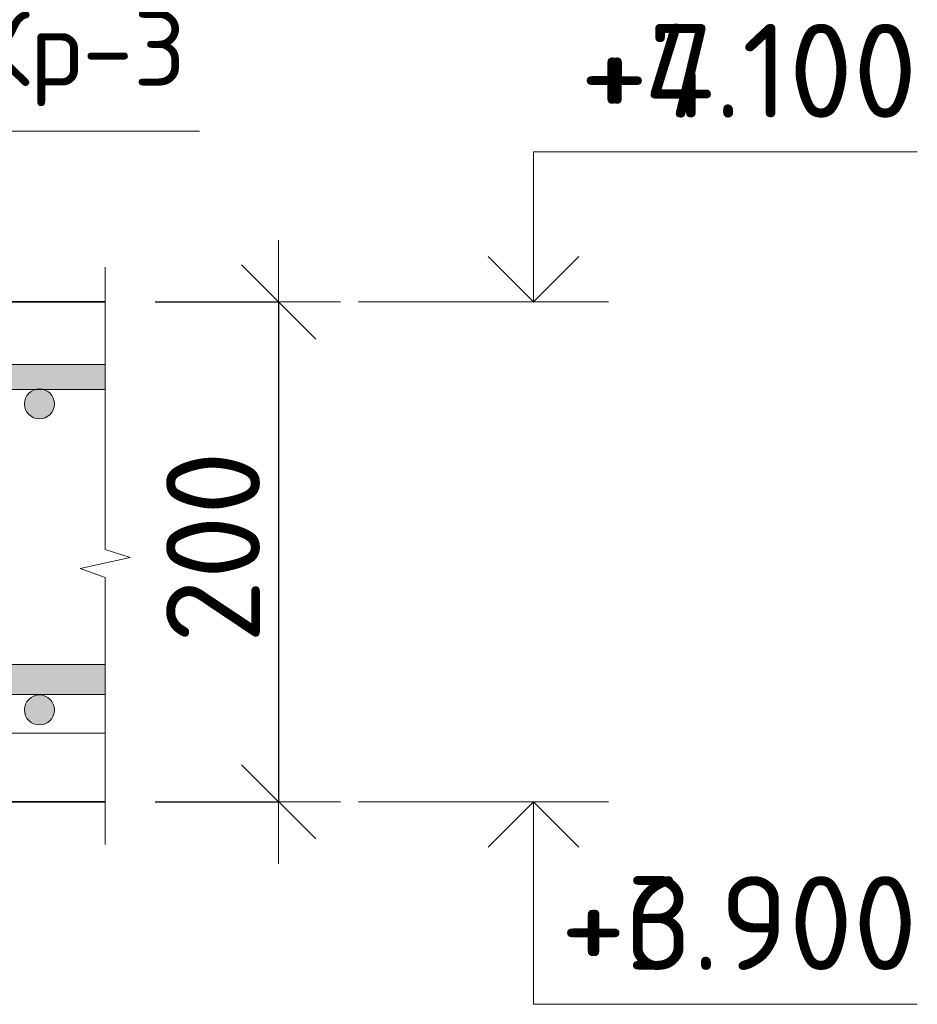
# Model space of a CAD drawing. Header units: metres. Extents: x -38 to 99, y -15 to 21.
# Tile 68 of 88: x 77.241 to 77.6, y 3.147 to 3.541. Entities that reach past the tile are written whole.
import ezdxf

# ---------------------------------------------------------------- set-up
doc = ezdxf.new("R2010")
doc.units = ezdxf.units.M
doc.header["$PDMODE"] = 65
doc.layers.add('XR$3$Размерная линия_ общее', color=7, linetype='Continuous', lineweight=13)
doc.layers.add('XR$5$Размерная линия_ общее', color=7, linetype='Continuous', lineweight=13)
doc.styles.add('ISOCPEUR', font='txt')
doc.dimstyles.new('DIMSTYLE_27', dxfattribs={"dimtxt": 0.0375, "dimasz": 0.0495, "dimexe": 0, "dimexo": 0, "dimgap": 0.01875, "dimtad": 2, "dimdec": 0, "dimlfac": 1000, "dimrnd": 1, "dimzin": 12, "dimdsep": 46, "dimtxsty": 'ISOCPEUR', "dimblk1": 'ALL_ML_STRICH', "dimblk2": 'ALL_ML_STRICH', "dimsah": 1, "dimcen": 0, "dimclrd": 7, "dimclre": 256, "dimclrt": 7, "dimadec": 0, "dimazin": 0, "dimtfac": 1, "dimtdec": 0, "dimtix": 1, "dimtmove": 2, "dimatfit": 3, "dimfxl": 0, "dimtzin": 0, "dimlwd": 0, "dimlwe": -3, "dimarcsym": 0})
doc.dimstyles.new('DIMSTYLE_36', dxfattribs={"dimtxt": 0.0375, "dimasz": 0.0495, "dimexe": 0, "dimexo": 0, "dimgap": 0.01875, "dimtad": 2, "dimdec": 0, "dimlfac": 1000, "dimrnd": 1, "dimzin": 12, "dimdsep": 46, "dimtxsty": 'ISOCPEUR', "dimblk1": 'ALL_ML_STRICH', "dimblk2": 'ALL_ML_STRICH', "dimsah": 1, "dimcen": 0, "dimclrd": 7, "dimclre": 256, "dimclrt": 7, "dimadec": 0, "dimazin": 0, "dimtfac": 1, "dimtdec": 0, "dimtix": 1, "dimtmove": 2, "dimatfit": 3, "dimfxl": 0, "dimtzin": 0, "dimlwd": 0, "dimlwe": -3, "dimarcsym": 0})
pattern_1 = [(0, (0.21, 0.21), (0.105, 0.105), [0.105, -0.105]), (90, (0.21, 0.21), (-0.105, 0.105), [0.105, -0.105])]

# ---------------------------------------------------------------- blocks, each defined once
blk = doc.blocks.new('СЛОЖНЫЙ_ОБЪЕКТ_28')
at = {"color": 7, "linetype": 'Continuous', "lineweight": 13, "transparency": 33554687}
blk.add_line((77.47674, 3.22759), (77.37674, 3.22759), dxfattribs=at)
at = {"color": 7, "linetype": 'Continuous', "lineweight": 35, "transparency": 33554687}
blk.add_lwpolyline([(77.42858, 3.20943), (77.44674, 3.22759), (77.4649, 3.20943)], dxfattribs=at)
at = {"color": 7, "linetype": 'Continuous', "lineweight": 13, "transparency": 33554687}
blk.add_lwpolyline([(77.44674, 3.22759), (77.44674, 3.14659), (77.60024, 3.14659)], dxfattribs=at)
blk = doc.blocks.new('СЛОЖНЫЙ_ОБЪЕКТ_29')
at = {"color": 7, "linetype": 'Continuous', "lineweight": 13, "transparency": 33554687}
blk.add_line((77.47674, 3.42759), (77.37674, 3.42759), dxfattribs=at)
blk.add_lwpolyline([(77.44674, 3.42759), (77.44674, 3.48759), (77.60024, 3.48759)], dxfattribs=at)
at = {"color": 7, "linetype": 'Continuous', "lineweight": 35, "transparency": 33554687}
blk.add_lwpolyline([(77.42858, 3.44575), (77.44674, 3.42759), (77.4649, 3.44575)], dxfattribs=at)
blk = doc.blocks.new('ЭЛЕМЕНТ_УЗОРА_11')
at = {"color": 7, "linetype": 'Continuous', "lineweight": 13, "transparency": 33554687}
blk.add_line((77.27536, 3.21059), (77.27536, 3.21059), dxfattribs=at)
blk.add_lwpolyline([(77.27536, 3.44156), (77.27536, 3.32861), (77.28536, 3.32538), (77.26536, 3.32099), (77.27536, 3.3173), (77.27536, 3.21059)], dxfattribs=at)
blk = doc.blocks.new('ALL_ML_STRICH')
at = {"color": 0, "linetype": 'ByBlock', "lineweight": -2}
for p, q in [((0, -0.5), (0, 0.5)), ((-0.3, -0.3), (0.3, 0.3)), ((-1, 0), (0.5, 0))]:
    blk.add_line(p, q, dxfattribs=at)
blk = doc.blocks.new('*D179')
at = {"layer": 'DEFPOINTS', "color": 7, "linetype": 'Continuous', "lineweight": 13, "transparency": 33554687}
for p in [(77.27536, 3.42759), (77.34478, 3.42759), (77.27536, 3.22759)]:
    blk.add_point(p, dxfattribs=at)
at = {"layer": 'XR$3$Размерная линия_ общее', "color": 253, "linetype": 'Continuous', "lineweight": -2, "true_color": 0xa0a0a0, "transparency": 33554687}
for p, q in [((77.29536, 3.42759), (77.34478, 3.42759)), ((77.29536, 3.22759), (77.34478, 3.22759))]:
    blk.add_line(p, q, dxfattribs=at)
at = {"layer": 'XR$3$Размерная линия_ общее', "color": 7, "linetype": 'Continuous', "lineweight": -2, "transparency": 33554687}
blk.add_line((77.34478, 3.42759), (77.34478, 3.22759), dxfattribs=at)
at = {"layer": 'XR$3$Размерная линия_ общее', "color": 7, "linetype": 'Continuous', "lineweight": 13, "transparency": 33554687, "xscale": 0.04950000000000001, "yscale": 0.04950000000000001, "zscale": 0.04950000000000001}
for p, rotation in [((77.34478, 3.42759), 90), ((77.34478, 3.22759), 270)]:
    blk.add_blockref('ALL_ML_STRICH', p, dxfattribs=dict(at, rotation=rotation))
at = {"layer": 'XR$3$Размерная линия_ общее', "color": 7, "linetype": 'Continuous', "lineweight": 13, "transparency": 33554687, "insert": (77.31853, 3.32946), "char_height": 0.0375, "width": 0.1125, "attachment_point": 5, "rotation": 90, "style": 'ISOCPEUR'}
blk.add_mtext('\\A1;{200}', dxfattribs=at)
blk = doc.blocks.new('СЛОЖНЫЙ_ОБЪЕКТ_30')
at = {"linetype": 'Continuous', "lineweight": 13, "transparency": 33554687}
blk.add_hatch(color=7, dxfattribs=at).paths.add_polyline_path([(77.27536, 3.27059), (76.82986, 3.27059), (76.82986, 3.28259), (77.27536, 3.28259)], flags=16)
at = {"color": 7, "linetype": 'Continuous', "lineweight": 13, "transparency": 33554687}
blk.add_lwpolyline([(77.27536, 3.27059), (76.82986, 3.27059), (76.82986, 3.28259), (77.27536, 3.28259), (77.27536, 3.27059)], close=True, dxfattribs=at)
blk = doc.blocks.new('СЛОЖНЫЙ_ОБЪЕКТ_31')
at = {"linetype": 'Continuous', "lineweight": 13, "transparency": 33554687}
blk.add_hatch(color=7, dxfattribs=at).paths.add_polyline_path([(77.27536, 3.39259), (76.82986, 3.39259), (76.82986, 3.40259), (77.27536, 3.40259)], flags=16)
at = {"color": 7, "linetype": 'Continuous', "lineweight": 13, "transparency": 33554687}
blk.add_lwpolyline([(77.27536, 3.39259), (76.82986, 3.39259), (76.82986, 3.40259), (77.27536, 3.40259), (77.27536, 3.39259)], close=True, dxfattribs=at)
blk = doc.blocks.new('СЛОЖНЫЙ_ОБЪЕКТ_67')
at = {"color": 7, "linetype": 'Continuous', "lineweight": 13, "transparency": 33554687}
blk.add_line((77.47674, 3.22759), (77.37674, 3.22759), dxfattribs=at)
at = {"color": 7, "linetype": 'Continuous', "lineweight": 35, "transparency": 33554687}
blk.add_lwpolyline([(77.42858, 3.20943), (77.44674, 3.22759), (77.4649, 3.20943)], dxfattribs=at)
at = {"color": 7, "linetype": 'Continuous', "lineweight": 13, "transparency": 33554687}
blk.add_lwpolyline([(77.44674, 3.22759), (77.44674, 3.14659), (77.60024, 3.14659)], dxfattribs=at)
blk = doc.blocks.new('СЛОЖНЫЙ_ОБЪЕКТ_68')
at = {"color": 7, "linetype": 'Continuous', "lineweight": 13, "transparency": 33554687}
blk.add_line((77.47674, 3.42759), (77.37674, 3.42759), dxfattribs=at)
blk.add_lwpolyline([(77.44674, 3.42759), (77.44674, 3.48759), (77.60024, 3.48759)], dxfattribs=at)
at = {"color": 7, "linetype": 'Continuous', "lineweight": 35, "transparency": 33554687}
blk.add_lwpolyline([(77.42858, 3.44575), (77.44674, 3.42759), (77.4649, 3.44575)], dxfattribs=at)
blk = doc.blocks.new('ЭЛЕМЕНТ_УЗОРА_22')
at = {"color": 7, "linetype": 'Continuous', "lineweight": 13, "transparency": 33554687}
blk.add_line((77.27536, 3.21059), (77.27536, 3.21059), dxfattribs=at)
blk.add_lwpolyline([(77.27536, 3.44156), (77.27536, 3.32861), (77.28536, 3.32538), (77.26536, 3.32099), (77.27536, 3.3173), (77.27536, 3.21059)], dxfattribs=at)
blk = doc.blocks.new('*D392')
at = {"layer": 'DEFPOINTS', "color": 7, "linetype": 'Continuous', "lineweight": 13, "transparency": 33554687}
for p in [(77.27536, 3.42759), (77.34478, 3.42759), (77.27536, 3.22759)]:
    blk.add_point(p, dxfattribs=at)
at = {"layer": 'XR$5$Размерная линия_ общее', "color": 253, "linetype": 'Continuous', "lineweight": -2, "true_color": 0xa0a0a0, "transparency": 33554687}
for p, q in [((77.29536, 3.42759), (77.34478, 3.42759)), ((77.29536, 3.22759), (77.34478, 3.22759))]:
    blk.add_line(p, q, dxfattribs=at)
at = {"layer": 'XR$5$Размерная линия_ общее', "color": 7, "linetype": 'Continuous', "lineweight": -2, "transparency": 33554687}
blk.add_line((77.34478, 3.42759), (77.34478, 3.22759), dxfattribs=at)
at = {"layer": 'XR$5$Размерная линия_ общее', "color": 7, "linetype": 'Continuous', "lineweight": 13, "transparency": 33554687, "xscale": 0.04950000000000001, "yscale": 0.04950000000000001, "zscale": 0.04950000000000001}
for p, rotation in [((77.34478, 3.42759), 90), ((77.34478, 3.22759), 270)]:
    blk.add_blockref('ALL_ML_STRICH', p, dxfattribs=dict(at, rotation=rotation))
at = {"layer": 'XR$5$Размерная линия_ общее', "color": 7, "linetype": 'Continuous', "lineweight": 13, "transparency": 33554687, "insert": (77.31853, 3.32946), "char_height": 0.0375, "width": 0.1125, "attachment_point": 5, "rotation": 90, "style": 'ISOCPEUR'}
blk.add_mtext('\\A1;{200}', dxfattribs=at)
blk = doc.blocks.new('СЛОЖНЫЙ_ОБЪЕКТ_69')
at = {"linetype": 'Continuous', "lineweight": 13, "transparency": 33554687}
blk.add_hatch(color=7, dxfattribs=at).paths.add_polyline_path([(77.27536, 3.27059), (76.82986, 3.27059), (76.82986, 3.28259), (77.27536, 3.28259)], flags=16)
at = {"color": 7, "linetype": 'Continuous', "lineweight": 13, "transparency": 33554687}
blk.add_lwpolyline([(77.27536, 3.27059), (76.82986, 3.27059), (76.82986, 3.28259), (77.27536, 3.28259), (77.27536, 3.27059)], close=True, dxfattribs=at)
blk = doc.blocks.new('СЛОЖНЫЙ_ОБЪЕКТ_70')
at = {"linetype": 'Continuous', "lineweight": 13, "transparency": 33554687}
blk.add_hatch(color=7, dxfattribs=at).paths.add_polyline_path([(77.27536, 3.39259), (76.82986, 3.39259), (76.82986, 3.40259), (77.27536, 3.40259)], flags=16)
at = {"color": 7, "linetype": 'Continuous', "lineweight": 13, "transparency": 33554687}
blk.add_lwpolyline([(77.27536, 3.39259), (76.82986, 3.39259), (76.82986, 3.40259), (77.27536, 3.40259), (77.27536, 3.39259)], close=True, dxfattribs=at)

msp = doc.modelspace()

# ---------------------------------------------------------------- hatches: boundary and pattern name
at = {"linetype": 'Continuous', "lineweight": 13, "transparency": 33554687}
h = msp.add_hatch(dxfattribs=at)
h.set_pattern_fill('____', scale=0.105, style=0, pattern_type=2)
h.set_pattern_definition(pattern_1)
h.paths.add_polyline_path([(76.82986, 3.42759), (76.82986, 3.22759), (77.27536, 3.22759), (77.27536, 3.42759)], flags=0)
h = msp.add_hatch(dxfattribs=at)
h.set_pattern_fill('____', scale=0.105, style=0, pattern_type=2)
h.set_pattern_definition(pattern_1)
h.paths.add_polyline_path([(76.82986, 3.42759), (76.82986, 3.22759), (77.27536, 3.22759), (77.27536, 3.42759)], flags=0)
for points in [[(77.25041, 3.39267), (77.24774, 3.39267), (77.24534, 3.39151), (77.24367, 3.38942), (77.24308, 3.38682), (77.24367, 3.38422), (77.24534, 3.38213), (77.24774, 3.38097), (77.25041, 3.38097), (77.25282, 3.38213), (77.25449, 3.38422), (77.25508, 3.38682), (77.25449, 3.38942), (77.25282, 3.39151)], [(77.25041, 3.39267), (77.24774, 3.39267), (77.24534, 3.39151), (77.24367, 3.38942), (77.24308, 3.38682), (77.24367, 3.38422), (77.24534, 3.38213), (77.24774, 3.38097), (77.25041, 3.38097), (77.25282, 3.38213), (77.25449, 3.38422), (77.25508, 3.38682), (77.25449, 3.38942), (77.25282, 3.39151)], [(77.25041, 3.2702), (77.24774, 3.2702), (77.24534, 3.26904), (77.24367, 3.26695), (77.24308, 3.26435), (77.24367, 3.26174), (77.24534, 3.25966), (77.24774, 3.2585), (77.25041, 3.2585), (77.25282, 3.25966), (77.25449, 3.26174), (77.25508, 3.26435), (77.25449, 3.26695), (77.25282, 3.26904)], [(77.25041, 3.2702), (77.24774, 3.2702), (77.24534, 3.26904), (77.24367, 3.26695), (77.24308, 3.26435), (77.24367, 3.26174), (77.24534, 3.25966), (77.24774, 3.2585), (77.25041, 3.2585), (77.25282, 3.25966), (77.25449, 3.26174), (77.25508, 3.26435), (77.25449, 3.26695), (77.25282, 3.26904)]]:
    msp.add_hatch(color=7, dxfattribs=at).paths.add_polyline_path(points)

# ---------------------------------------------------------------- linework, layer by layer
at = {"color": 7, "linetype": 'Continuous', "lineweight": 35, "transparency": 33554687}
for p, q in [((77.27536, 3.42759), (76.89186, 3.42759)), ((77.27536, 3.42759), (76.89186, 3.42759)), ((76.89186, 3.22759), (77.27536, 3.22759)), ((76.89186, 3.22759), (77.27536, 3.22759))]:
    msp.add_line(p, q, dxfattribs=at)
at = {"color": 7, "linetype": 'Continuous', "lineweight": 13, "transparency": 33554687}
msp.add_lwpolyline([(77.31312, 3.49586), (77.04591, 3.49586), (76.9923, 3.38111)], dxfattribs=at)
msp.add_lwpolyline([(77.31312, 3.49586), (77.04591, 3.49586), (76.9923, 3.38111)], dxfattribs=at)
at = {"color": 7, "linetype": 'Continuous', "lineweight": 18, "transparency": 33554687}
for centre in [(77.24908, 3.38682), (77.24908, 3.38682), (77.24908, 3.26435), (77.24908, 3.26435)]:
    msp.add_circle(centre, 0.006, dxfattribs=at)

# ---------------------------------------------------------------- block references
at = {"color": 7, "linetype": 'Continuous', "lineweight": 35, "transparency": 33554687}
for name in ['СЛОЖНЫЙ_ОБЪЕКТ_29', 'СЛОЖНЫЙ_ОБЪЕКТ_68', 'СЛОЖНЫЙ_ОБЪЕКТ_28', 'СЛОЖНЫЙ_ОБЪЕКТ_67']:
    msp.add_blockref(name, (0, 0), dxfattribs=at)
at = {"color": 7, "linetype": 'Continuous', "lineweight": 13, "transparency": 33554687}
for name in ['ЭЛЕМЕНТ_УЗОРА_11', 'ЭЛЕМЕНТ_УЗОРА_22', 'СЛОЖНЫЙ_ОБЪЕКТ_31', 'СЛОЖНЫЙ_ОБЪЕКТ_70', 'СЛОЖНЫЙ_ОБЪЕКТ_30', 'СЛОЖНЫЙ_ОБЪЕКТ_69']:
    msp.add_blockref(name, (0, 0), dxfattribs=at)

# ---------------------------------------------------------------- texts
at = {"color": 7, "linetype": 'Continuous', "lineweight": 13, "transparency": 33554687, "style": 'ISOCPEUR'}
for s, insert, char_height, width, attachment_point in [('\\A1;{\\fISOCPEUR|i0|b0;\\H0.030000;\\W1.000000;\\C7;Каркас Кр-3}\\P', (77.19454, 3.52499), 0.03, 0.2516296, 5), ('\\A1;{\\fISOCPEUR|i0|b0;\\H0.030000;\\W1.000000;\\C7;Каркас Кр-3}\\P', (77.19454, 3.52499), 0.03, 0.2516296, 5), ('\\A1;{\\fISOCPEUR|i0|b0;\\H0.037500;\\W1.000000;\\C7;+4.100}\\P', (77.60024, 3.50134), 0.0375, 0.1556707, 9), ('\\A1;{\\fISOCPEUR|i0|b0;\\H0.037500;\\W1.000000;\\C7;+7.100}\\P', (77.60024, 3.50134), 0.0375, 0.151875, 9), ('\\A1;{\\fISOCPEUR|i0|b0;\\H0.037500;\\W1.000000;\\C7;+3.900}\\P', (77.60024, 3.16034), 0.0375, 0.1603125, 9), ('\\A1;{\\fISOCPEUR|i0|b0;\\H0.037500;\\W1.000000;\\C7;+6.900}\\P', (77.60024, 3.16034), 0.0375, 0.1603125, 9)]:
    msp.add_mtext(s, dxfattribs=dict(at, insert=insert, char_height=char_height, width=width, attachment_point=attachment_point))

# ---------------------------------------------------------------- dimensions: what is measured, and where the dimension line sits
at = {"layer": 'XR$3$Размерная линия_ общее', "color": 7, "linetype": 'Continuous', "lineweight": 13, "transparency": 33554687}
dim = msp.add_linear_dim(base=(77.34478, 3.22759), p1=(77.29536, 3.42759), p2=(77.29536, 3.22759), angle=270, dimstyle='DIMSTYLE_27', override={"dimpost": '<>', "dimclrd": 7, "dimclre": 253, "dimclrt": 7, "dimlwd": 0, "dimlwe": 65533}, dxfattribs=at)
dim.commit()
dim.dimension.update_dxf_attribs({"geometry": '*D179', "text_midpoint": (77.31853, 3.32946), "dimtype": 160})
at = {"layer": 'XR$5$Размерная линия_ общее', "color": 7, "linetype": 'Continuous', "lineweight": 13, "transparency": 33554687}
dim = msp.add_linear_dim(base=(77.34478, 3.22759), p1=(77.29536, 3.42759), p2=(77.29536, 3.22759), angle=270, dimstyle='DIMSTYLE_36', override={"dimpost": '<>', "dimclrd": 7, "dimclre": 253, "dimclrt": 7, "dimlwd": 0, "dimlwe": 65533}, dxfattribs=at)
dim.commit()
dim.dimension.update_dxf_attribs({"geometry": '*D392', "text_midpoint": (77.31853, 3.32946), "dimtype": 160})

doc.saveas('drawing.dxf')
